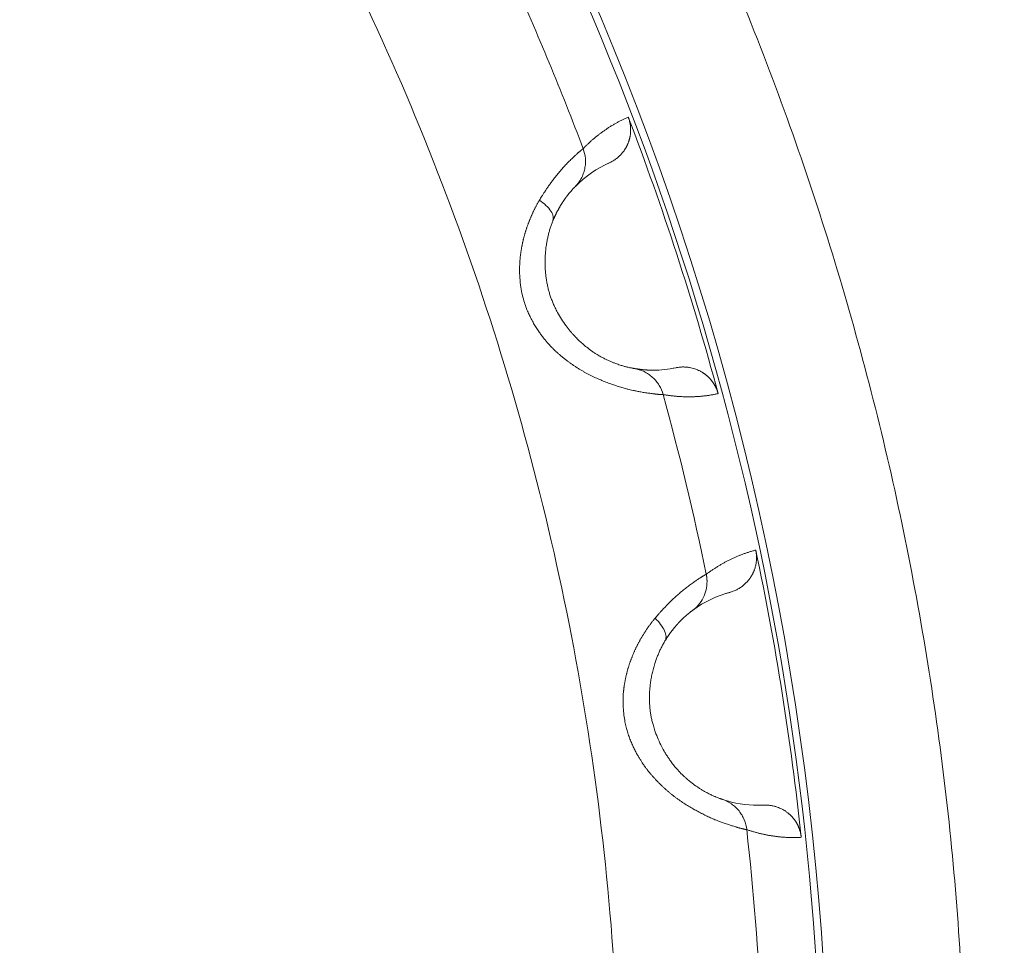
# Model space of a CAD drawing. Header units: millimetres. Extents: x 51337 to 61814, y -21781 to -12277.
# Tile 240 of 256: x 59284 to 59298, y -20711 to -20698. Entities that reach past the tile are written whole.
import ezdxf

# ---------------------------------------------------------------- set-up
doc = ezdxf.new("R2010")
doc.units = ezdxf.units.MM
doc.header["$LTSCALE"] = 0.3175
doc.layers.add('1轮廓实线层', color=7, linetype='Continuous', lineweight=18)

msp = doc.modelspace()

# ---------------------------------------------------------------- linework, layer by layer
at = {"layer": '1轮廓实线层'}
for p, q in [((59292.19352, -20700.42667), (59292.2571, -20700.39696)), ((59291.78634, -20700.72306), (59291.85356, -20700.65821)), ((59293.17804, -20703.23642), (59293.11423, -20703.24884)), ((59293.85995, -20706.36562), (59293.92599, -20706.34665)), ((59293.41085, -20706.59461), (59293.48931, -20706.53987)), ((59294.39208, -20709.2951), (59294.33011, -20709.29736))]:
    msp.add_line(p, q, dxfattribs=at)
for radius, start, end in [(117.32051, 300.7584308, 103.5504853), (40, 288.773642, 251.226405), (39.90067, 289.520584, 109.999747)]:
    msp.add_arc((59255.29339, -20713.97664), radius, start, end, dxfattribs=at)
for points, degree, knots in [([(59255.29339, -20663.97664), (59256.8034, -20663.97664), (59258.31341, -20664.04509), (59261.32105, -20664.31834), (59262.81868, -20664.52313), (59265.78926, -20665.06737), (59267.26222, -20665.40682), (59270.17137, -20666.21761), (59271.60758, -20666.68893), (59274.43144, -20667.7596), (59275.81911, -20668.35894), (59278.53453, -20669.68071), (59279.86228, -20670.40314), (59282.44697, -20671.96518), (59283.7039, -20672.80478), (59286.13667, -20674.59426), (59287.31248, -20675.54414), (59289.57336, -20677.54639), (59290.65841, -20678.59876), (59292.72886, -20680.79735), (59293.71425, -20681.94358), (59295.57728, -20684.32048), (59296.45492, -20685.55116), (59298.09526, -20688.08688), (59298.85795, -20689.39192), (59300.26213, -20692.06565), (59300.90362, -20693.43434), (59302.06014, -20696.22415), (59302.57516, -20697.64527), (59303.47452, -20700.52827), (59303.85885, -20701.99016), (59304.49367, -20704.94271), (59304.74416, -20706.43337), (59305.10924, -20709.43125), (59305.22383, -20710.93847), (59305.31618, -20713.95708), (59305.29393, -20715.46848), (59305.11278, -20718.48307), (59304.95388, -20719.98626), (59304.50072, -20722.9721), (59304.20647, -20724.45474), (59303.48502, -20727.38733), (59303.05783, -20728.83727), (59302.07401, -20731.69256), (59301.51738, -20733.0979), (59300.27925, -20735.85247), (59299.59776, -20737.20168), (59298.11549, -20739.83293), (59297.31472, -20741.11495), (59295.60046, -20743.60129), (59294.68698, -20744.80561), (59292.75479, -20747.12665), (59291.7361, -20748.24337), (59289.60184, -20750.38008), (59288.48628, -20751.40006), (59286.16745, -20753.3349), (59284.96418, -20754.24976), (59282.47981, -20755.96686), (59281.1987, -20756.7691), (59278.56916, -20758.25438), (59277.22072, -20758.93742), (59274.46758, -20760.1787), (59273.06287, -20760.73694), (59270.20872, -20761.72403), (59268.75927, -20762.15288), (59267.29339, -20762.51529)], 3, [0, 0, 0, 0, 0.03125, 0.03125, 0.0625, 0.0625, 0.09375, 0.09375, 0.125, 0.125, 0.15625, 0.15625, 0.1875, 0.1875, 0.21875, 0.21875, 0.25, 0.25, 0.28125, 0.28125, 0.3125, 0.3125, 0.34375, 0.34375, 0.375, 0.375, 0.40625, 0.40625, 0.4375, 0.4375, 0.46875, 0.46875, 0.5, 0.5, 0.53125, 0.53125, 0.5625, 0.5625, 0.59375, 0.59375, 0.625, 0.625, 0.65625, 0.65625, 0.6875, 0.6875, 0.71875, 0.71875, 0.75, 0.75, 0.78125, 0.78125, 0.8125, 0.8125, 0.84375, 0.84375, 0.875, 0.875, 0.90625, 0.90625, 0.9375, 0.9375, 0.96875, 0.96875, 1, 1, 1, 1]), ([(59267.29339, -20754.11934), (59268.48559, -20753.76295), (59269.6619, -20753.35342), (59271.97343, -20752.4313), (59273.10863, -20751.91873), (59275.32894, -20750.79459), (59276.41404, -20750.18304), (59278.52551, -20748.8658), (59279.55189, -20748.16012), (59281.53778, -20746.66022), (59282.49729, -20745.86602), (59284.34185, -20744.19537), (59285.22689, -20743.31894), (59286.91547, -20741.49079), (59287.71902, -20740.53908), (59289.23824, -20738.56794), (59289.95391, -20737.5485), (59291.29172, -20735.45), (59291.91384, -20734.37093), (59293.05962, -20732.16171), (59293.58326, -20731.03156), (59294.52791, -20728.72916), (59294.94892, -20727.5569), (59295.68496, -20725.17957), (59295.99999, -20723.9745), (59296.52157, -20721.54111), (59296.72813, -20720.31279), (59297.03112, -20717.84265), (59297.12756, -20716.60082), (59297.20956, -20714.11351), (59297.19512, -20712.86803), (59297.05548, -20710.38328), (59296.93028, -20709.14403), (59296.57009, -20706.68157), (59296.33512, -20705.45837), (59295.75726, -20703.03772), (59295.41437, -20701.84028), (59294.62342, -20699.48066), (59294.17534, -20698.31848), (59293.17757, -20696.03859), (59292.62786, -20694.92089), (59291.43118, -20692.73883), (59290.7842, -20691.67447), (59289.39811, -20689.60755), (59288.65899, -20688.60498), (59287.09448, -20686.66959), (59286.26909, -20685.73676), (59284.53857, -20683.94826), (59283.63345, -20683.09257), (59281.75066, -20681.46514), (59280.77299, -20680.69339), (59278.75286, -20679.23995), (59277.7104, -20678.55825), (59275.56895, -20677.29032), (59274.46997, -20676.70408), (59272.22419, -20675.63173), (59271.07741, -20675.1456), (59268.74513, -20674.27733), (59267.55963, -20673.89518), (59265.15934, -20673.23787), (59263.94455, -20672.96272), (59261.4953, -20672.52159), (59260.26084, -20672.35562), (59257.78205, -20672.13418), (59256.53772, -20672.07871), (59255.29339, -20672.07871)], 3, [0, 0, 0, 0, 0.03125, 0.03125, 0.0625, 0.0625, 0.09375, 0.09375, 0.125, 0.125, 0.15625, 0.15625, 0.1875, 0.1875, 0.21875, 0.21875, 0.25, 0.25, 0.28125, 0.28125, 0.3125, 0.3125, 0.34375, 0.34375, 0.375, 0.375, 0.40625, 0.40625, 0.4375, 0.4375, 0.46875, 0.46875, 0.5, 0.5, 0.53125, 0.53125, 0.5625, 0.5625, 0.59375, 0.59375, 0.625, 0.625, 0.65625, 0.65625, 0.6875, 0.6875, 0.71875, 0.71875, 0.75, 0.75, 0.78125, 0.78125, 0.8125, 0.8125, 0.84375, 0.84375, 0.875, 0.875, 0.90625, 0.90625, 0.9375, 0.9375, 0.96875, 0.96875, 1, 1, 1, 1]), ([(59291.89092, -20700.2031), (59291.89603, -20700.19781), (59291.90626, -20700.18721), (59291.92174, -20700.17161), (59291.93737, -20700.15617), (59291.95314, -20700.14093), (59291.96905, -20700.12588), (59291.98511, -20700.11102), (59292.00132, -20700.09635), (59292.01767, -20700.08188), (59292.03417, -20700.06759), (59292.05081, -20700.0535), (59292.06761, -20700.0396), (59292.08455, -20700.02589), (59292.10163, -20700.01237), (59292.11886, -20699.99905), (59292.13625, -20699.98592), (59292.15377, -20699.97299), (59292.17145, -20699.96025), (59292.18928, -20699.9477), (59292.20725, -20699.93535), (59292.22537, -20699.9232), (59292.24364, -20699.91124), (59292.26206, -20699.89947), (59292.28063, -20699.8879), (59292.29935, -20699.87653), (59292.31822, -20699.86535), (59292.33724, -20699.85437), (59292.35641, -20699.84359), (59292.37573, -20699.833), (59292.3952, -20699.82261), (59292.41482, -20699.81242), (59292.43459, -20699.80243), (59292.45451, -20699.79264), (59292.47459, -20699.78305), (59292.49481, -20699.77364), (59292.50838, -20699.76756), (59292.51518, -20699.76451)], 3, [0, 0, 0, 0, 0.02695909, 0.0540129, 0.08116142, 0.10840469, 0.13574271, 0.16317548, 0.19070304, 0.21832537, 0.24604251, 0.27385446, 0.30176123, 0.32976284, 0.35785929, 0.3860506, 0.41433678, 0.44271784, 0.47119379, 0.49976465, 0.52843042, 0.55719112, 0.58604675, 0.61499733, 0.64404287, 0.67318338, 0.70241887, 0.73174935, 0.76117484, 0.79069533, 0.82031085, 0.8500214, 0.87982699, 0.90972764, 0.93972335, 0.96981413, 1, 1, 1, 1]), ([(59292.51518, -20699.76451), (59292.54756, -20699.84941), (59292.54842, -20700.04015), (59292.50966, -20700.13448), (59292.49068, -20700.18066), (59292.46107, -20700.22422), (59292.38112, -20700.34183), (59292.2506, -20700.39989)], 2, [0, 0, 0, 0.25, 0.5, 0.5, 0.75, 0.75, 1, 1, 1]), ([(59291.89092, -20700.2031), (59291.8906, -20700.20329), (59291.88994, -20700.20368), (59291.88869, -20700.20452), (59291.88718, -20700.20558), (59291.88536, -20700.20691), (59291.8832, -20700.20853), (59291.88068, -20700.21048), (59291.87776, -20700.21277), (59291.8744, -20700.21545), (59291.87058, -20700.21855), (59291.86626, -20700.22209), (59291.86141, -20700.22613), (59291.85599, -20700.23068), (59291.84998, -20700.23579), (59291.84335, -20700.2415), (59291.83605, -20700.24784), (59291.82808, -20700.25486), (59291.815, -20700.26652), (59291.79426, -20700.28521), (59291.7622, -20700.31472), (59291.72124, -20700.35379), (59291.67426, -20700.40058), (59291.62472, -20700.45283), (59291.57677, -20700.50674), (59291.52982, -20700.56286), (59291.48794, -20700.61635), (59291.45157, -20700.6653), (59291.4208, -20700.70816), (59291.39238, -20700.74915), (59291.36636, -20700.78791), (59291.34276, -20700.82411), (59291.32156, -20700.85746), (59291.30274, -20700.88768), (59291.29092, -20700.90693), (59291.28541, -20700.91591)], 3, [0, 0, 0, 0, 0.01071754, 0.02203092, 0.03393745, 0.04643449, 0.05951944, 0.07318978, 0.08744305, 0.1022769, 0.11768901, 0.1336772, 0.15023929, 0.16737319, 0.18507685, 0.20334817, 0.22218509, 0.24158542, 0.26154691, 0.31232699, 0.37160411, 0.43924339, 0.5150676, 0.58163483, 0.64470892, 0.70430255, 0.76044006, 0.80090573, 0.83825972, 0.87255911, 0.90385888, 0.93221013, 0.95765864, 0.98024414, 1, 1, 1, 1]), ([(59291.89092, -20700.2031), (59291.90668, -20700.24483), (59291.9174, -20700.29038), (59291.92339, -20700.36114), (59291.92373, -20700.38512), (59291.92091, -20700.43311), (59291.91774, -20700.45713), (59291.90797, -20700.50445), (59291.90135, -20700.52775), (59291.88493, -20700.57292), (59291.87512, -20700.59478), (59291.84158, -20700.65731), (59291.81371, -20700.69483), (59291.78271, -20700.72682)], 3, [0, 0, 0, 0, 0.25, 0.25, 0.375, 0.375, 0.5, 0.5, 0.625, 0.625, 0.75, 0.75, 1, 1, 1, 1]), ([(59291.47072, -20701.20516), (59291.47232, -20701.20126), (59291.47551, -20701.19348), (59291.48033, -20701.18204), (59291.48516, -20701.17081), (59291.48999, -20701.15981), (59291.49484, -20701.14902), (59291.49968, -20701.13845), (59291.50451, -20701.12809), (59291.50934, -20701.11794), (59291.51416, -20701.108), (59291.51897, -20701.09825), (59291.52376, -20701.08871), (59291.52853, -20701.07937), (59291.53328, -20701.07022), (59291.538, -20701.06127), (59291.5427, -20701.0525), (59291.54737, -20701.04392), (59291.55201, -20701.03553), (59291.55661, -20701.02731), (59291.56118, -20701.01928), (59291.56571, -20701.01142), (59291.5702, -20701.00374), (59291.57465, -20700.99622), (59291.57905, -20700.98888), (59291.58341, -20700.9817), (59291.58773, -20700.97468), (59291.592, -20700.96783), (59291.59621, -20700.96113), (59291.60038, -20700.95459), (59291.6045, -20700.9482), (59291.60856, -20700.94197), (59291.61257, -20700.93588), (59291.61652, -20700.92994), (59291.62042, -20700.92414), (59291.62426, -20700.91848), (59291.62805, -20700.91296), (59291.63177, -20700.90758), (59291.63544, -20700.90233), (59291.63905, -20700.89722), (59291.6426, -20700.89223), (59291.64608, -20700.88738), (59291.64951, -20700.88265), (59291.65288, -20700.87804), (59291.65618, -20700.87355), (59291.65943, -20700.86918), (59291.66261, -20700.86493), (59291.6708, -20700.85406), (59291.68476, -20700.83605), (59291.70439, -20700.81185), (59291.72504, -20700.78765), (59291.7418, -20700.76903), (59291.75425, -20700.75572), (59291.76275, -20700.74688), (59291.76941, -20700.74011), (59291.77449, -20700.73503), (59291.77822, -20700.73133), (59291.78091, -20700.72866), (59291.78214, -20700.72741), (59291.78271, -20700.72682)], 3, [0, 0, 0, 0, 0.0114008, 0.02273719, 0.03401028, 0.04522103, 0.05637026, 0.06745862, 0.07848666, 0.08945476, 0.10036322, 0.11121223, 0.12200185, 0.13273208, 0.14340281, 0.15401386, 0.16456498, 0.17505585, 0.18548607, 0.19585523, 0.20616281, 0.21640829, 0.22659108, 0.23671057, 0.24676611, 0.256757, 0.26668254, 0.276542, 0.28633461, 0.29605962, 0.30571622, 0.31530363, 0.32482104, 0.33426763, 0.34364258, 0.35294507, 0.36217427, 0.37132935, 0.3804095, 0.38941387, 0.39834166, 0.40719205, 0.41596423, 0.42465739, 0.43327074, 0.44180349, 0.45025487, 0.45862409, 0.50771784, 0.5670267, 0.63689681, 0.71769997, 0.76814187, 0.81534828, 0.85922965, 0.8997056, 0.93670309, 0.97015512, 1, 1, 1, 1]), ([(59291.28541, -20700.91591), (59291.28252, -20700.92081), (59291.27676, -20700.9306), (59291.26825, -20700.94543), (59291.25985, -20700.96034), (59291.25158, -20700.97533), (59291.24342, -20700.9904), (59291.2354, -20701.00555), (59291.22749, -20701.02078), (59291.21972, -20701.03608), (59291.21207, -20701.05146), (59291.20454, -20701.0669), (59291.19715, -20701.08242), (59291.18989, -20701.09801), (59291.18275, -20701.11366), (59291.17575, -20701.12938), (59291.16888, -20701.14516), (59291.16214, -20701.161), (59291.15554, -20701.1769), (59291.14907, -20701.19286), (59291.14274, -20701.20887), (59291.13654, -20701.22494), (59291.13048, -20701.24106), (59291.12456, -20701.25723), (59291.11878, -20701.27345), (59291.11314, -20701.28971), (59291.10764, -20701.30602), (59291.10228, -20701.32237), (59291.09707, -20701.33876), (59291.09199, -20701.35519), (59291.08707, -20701.37166), (59291.08229, -20701.38816), (59291.07765, -20701.4047), (59291.07316, -20701.42127), (59291.06882, -20701.43787), (59291.06463, -20701.45449), (59291.06059, -20701.47114), (59291.0567, -20701.48782), (59291.05296, -20701.50452), (59291.04938, -20701.52124), (59291.04594, -20701.53797), (59291.04266, -20701.55473), (59291.03954, -20701.5715), (59291.03657, -20701.58828), (59291.03376, -20701.60507), (59291.0311, -20701.62188), (59291.0286, -20701.63869), (59291.02627, -20701.6555), (59291.02409, -20701.67232), (59291.02207, -20701.68915), (59291.02021, -20701.70597), (59291.01852, -20701.72279), (59291.01699, -20701.73961), (59291.01562, -20701.75642), (59291.01442, -20701.77323), (59291.01339, -20701.79003), (59291.01252, -20701.80681), (59291.01182, -20701.82359), (59291.01128, -20701.84035), (59291.01092, -20701.8571), (59291.01072, -20701.87382), (59291.0107, -20701.89053), (59291.01084, -20701.90722), (59291.01116, -20701.92388), (59291.01165, -20701.94052), (59291.01232, -20701.95713), (59291.01316, -20701.97372), (59291.01651, -20702.02829), (59291.02595, -20702.1158), (59291.04792, -20702.23024), (59291.07489, -20702.32894), (59291.10422, -20702.41254), (59291.13321, -20702.48188), (59291.16327, -20702.54571), (59291.19531, -20702.60667), (59291.23088, -20702.66698), (59291.2664, -20702.72172), (59291.30121, -20702.77108), (59291.33473, -20702.81529), (59291.36645, -20702.85456), (59291.39596, -20702.8891), (59291.42287, -20702.91912), (59291.44688, -20702.9448), (59291.46773, -20702.96631), (59291.48521, -20702.9838), (59291.49916, -20702.9974), (59291.50944, -20703.00722), (59291.52005, -20703.01711), (59291.53235, -20703.02822), (59291.54758, -20703.04179), (59291.56297, -20703.0552), (59291.57851, -20703.06847), (59291.59418, -20703.0816), (59291.61, -20703.09459), (59291.62596, -20703.10743), (59291.64206, -20703.12012), (59291.65829, -20703.13266), (59291.67464, -20703.14505), (59291.69113, -20703.15729), (59291.70774, -20703.16937), (59291.72447, -20703.1813), (59291.74132, -20703.19306), (59291.75828, -20703.20467), (59291.77536, -20703.21611), (59291.79255, -20703.22739), (59291.80985, -20703.2385), (59291.82726, -20703.24945), (59291.84478, -20703.26023), (59291.86241, -20703.27083), (59291.88015, -20703.28127), (59291.89799, -20703.29153), (59291.91594, -20703.30161), (59291.93399, -20703.31151), (59291.95214, -20703.32124), (59291.97037, -20703.33078), (59291.98869, -20703.34014), (59292.02501, -20703.35827), (59292.0795, -20703.38391), (59292.15161, -20703.41483), (59292.2231, -20703.44287), (59292.29326, -20703.4682), (59292.36164, -20703.491), (59292.42807, -20703.51134), (59292.47737, -20703.52541), (59292.5149, -20703.53523), (59292.54533, -20703.54267), (59292.5862, -20703.55203), (59292.63634, -20703.56256), (59292.69361, -20703.57331), (59292.74827, -20703.58232), (59292.79303, -20703.58886), (59292.8235, -20703.59294), (59292.84577, -20703.59589), (59292.86389, -20703.59835), (59292.88103, -20703.60048), (59292.89666, -20703.6023), (59292.91084, -20703.60384), (59292.92365, -20703.60514), (59292.93516, -20703.6062), (59292.94543, -20703.60707), (59292.95453, -20703.60776), (59292.96255, -20703.60829), (59292.96954, -20703.60868), (59292.97559, -20703.60894), (59292.98077, -20703.60909), (59292.98514, -20703.60915), (59292.98878, -20703.60911), (59292.99175, -20703.60899), (59292.99412, -20703.60879), (59292.99598, -20703.60853), (59292.99687, -20703.6083), (59292.9973, -20703.60818)], 3, [0, 0, 0, 0, 0.00396949, 0.00792271, 0.01186003, 0.01578181, 0.01968837, 0.02358008, 0.02745725, 0.0313202, 0.03516926, 0.03900472, 0.04282688, 0.04663604, 0.05043246, 0.05421644, 0.05798822, 0.06174807, 0.06549624, 0.06923297, 0.07295849, 0.07667303, 0.08037682, 0.08407006, 0.08775297, 0.09142573, 0.09508856, 0.09874162, 0.10238511, 0.1060192, 0.10964406, 0.11325986, 0.11686675, 0.12046488, 0.1240544, 0.12763547, 0.1312082, 0.13477275, 0.13832923, 0.14187778, 0.14541851, 0.14895154, 0.15247698, 0.15599495, 0.15950555, 0.16300889, 0.16650507, 0.1699942, 0.17347637, 0.1769517, 0.18042028, 0.18388221, 0.18733759, 0.19078653, 0.1942291, 0.19766542, 0.20109558, 0.20451967, 0.20793779, 0.21135004, 0.21475652, 0.21815732, 0.22155254, 0.22494229, 0.22832666, 0.23170577, 0.23507971, 0.2384486, 0.26502367, 0.28858214, 0.30926629, 0.32719576, 0.34242456, 0.35495638, 0.37010786, 0.38432111, 0.39758013, 0.40987007, 0.42117585, 0.43148202, 0.44077334, 0.44903524, 0.45625408, 0.46241746, 0.46751438, 0.47153548, 0.47447326, 0.47632223, 0.48054165, 0.48477243, 0.48901473, 0.4932687, 0.49753453, 0.50181238, 0.50610245, 0.51040495, 0.51472008, 0.51904807, 0.52338918, 0.52774364, 0.53211174, 0.53649375, 0.54088998, 0.54530077, 0.54972665, 0.55416822, 0.55862608, 0.56310085, 0.56759318, 0.57210371, 0.5766331, 0.58118203, 0.58575112, 0.59034034, 0.59494933, 0.59957776, 0.60422533, 0.622501, 0.6410032, 0.65970204, 0.67856197, 0.69757309, 0.71674304, 0.73607139, 0.74201651, 0.75161379, 0.76490258, 0.7819314, 0.80275304, 0.82690071, 0.84607373, 0.86019506, 0.86921539, 0.87888546, 0.88827987, 0.8973966, 0.90623394, 0.91479041, 0.92306479, 0.93105596, 0.93876294, 0.94618481, 0.95332069, 0.96016969, 0.96673093, 0.97300346, 0.97898633, 0.98467851, 0.99007894, 0.99518648, 1, 1, 1, 1]), ([(59291.47072, -20701.20516), (59291.47798, -20701.1873), (59291.48235, -20701.14523), (59291.45033, -20701.06852), (59291.3811, -20700.98785), (59291.31812, -20700.93822), (59291.28541, -20700.91591)], 3, [0, 0, 0, 0, 0.24769377, 0.50189629, 0.75609882, 1, 1, 1, 1]), ([(59292.60191, -20703.24808), (59292.60129, -20703.24797), (59292.60003, -20703.24776), (59292.59772, -20703.24739), (59292.59501, -20703.24695), (59292.59181, -20703.24645), (59292.58809, -20703.24586), (59292.5838, -20703.24516), (59292.57888, -20703.24433), (59292.57328, -20703.24337), (59292.56387, -20703.24168), (59292.54919, -20703.23889), (59292.52713, -20703.23425), (59292.50505, -20703.22914), (59292.48375, -20703.22379), (59292.46372, -20703.21846), (59292.44099, -20703.21201), (59292.41542, -20703.20426), (59292.38692, -20703.19501), (59292.35542, -20703.18404), (59292.32089, -20703.17109), (59292.28296, -20703.15575), (59292.24218, -20703.1379), (59292.19923, -20703.11752), (59292.16328, -20703.09907), (59292.13395, -20703.08316), (59292.11009, -20703.06969), (59292.08148, -20703.05277), (59292.04817, -20703.03188), (59292.0006, -20702.99998), (59291.9435, -20702.95759), (59291.88237, -20702.90621), (59291.83112, -20702.85869), (59291.78924, -20702.81654), (59291.75617, -20702.78095), (59291.73138, -20702.75281), (59291.69818, -20702.7136), (59291.65068, -20702.65325), (59291.59113, -20702.56691), (59291.54094, -20702.48187), (59291.50811, -20702.41777), (59291.48476, -20702.36778), (59291.46493, -20702.32145), (59291.44451, -20702.26756), (59291.42695, -20702.21449), (59291.41145, -20702.16014), (59291.39791, -20702.10403), (59291.38638, -20702.04569), (59291.37721, -20701.98699), (59291.37019, -20701.92655), (59291.36542, -20701.86379), (59291.36313, -20701.79809), (59291.36359, -20701.73045), (59291.36702, -20701.66108), (59291.37361, -20701.59024), (59291.38144, -20701.53366), (59291.38863, -20701.49157), (59291.39383, -20701.46412), (59291.3995, -20701.4369), (59291.40562, -20701.40994), (59291.4122, -20701.38324), (59291.41924, -20701.35682), (59291.42672, -20701.3307), (59291.43464, -20701.30489), (59291.443, -20701.2794), (59291.4518, -20701.25425), (59291.46102, -20701.22942), (59291.46748, -20701.21327), (59291.47072, -20701.20516)], 3, [0, 0, 0, 0, 0.00751346, 0.01532072, 0.02341965, 0.03180806, 0.04048368, 0.04944414, 0.05868692, 0.06820939, 0.0780087, 0.10243114, 0.12646029, 0.15009368, 0.16456979, 0.17973955, 0.19557198, 0.21203293, 0.22908556, 0.24669088, 0.2648085, 0.28339812, 0.30295313, 0.32206487, 0.34075972, 0.34874675, 0.3585846, 0.37023136, 0.38363925, 0.39876387, 0.42719146, 0.45185062, 0.47297261, 0.49067362, 0.50500901, 0.51600693, 0.52368195, 0.55004108, 0.58294123, 0.61442408, 0.63503769, 0.64482042, 0.66180195, 0.67826824, 0.69423786, 0.70972796, 0.72673846, 0.74375843, 0.7607821, 0.77780066, 0.79613075, 0.81507786, 0.83464761, 0.85485114, 0.87570759, 0.89724871, 0.9056631, 0.91409031, 0.92253371, 0.93099704, 0.93948441, 0.94800033, 0.95654972, 0.96513792, 0.97377067, 0.98245415, 0.99119494, 1, 1, 1, 1]), ([(59292.60191, -20703.24808), (59292.64579, -20703.25575), (59292.6904, -20703.26971), (59292.75429, -20703.30058), (59292.77507, -20703.31251), (59292.81491, -20703.33939), (59292.83396, -20703.35435), (59292.86968, -20703.38689), (59292.88636, -20703.40446), (59292.91686, -20703.44163), (59292.93068, -20703.46123), (59292.96742, -20703.52201), (59292.98552, -20703.56516), (59292.9973, -20703.60818)], 3, [0, 0, 0, 0, 0.25, 0.25, 0.375, 0.375, 0.5, 0.5, 0.625, 0.625, 0.75, 0.75, 1, 1, 1, 1]), ([(59293.76013, -20703.59607), (59293.75918, -20703.59264), (59293.75728, -20703.58578), (59293.75415, -20703.57555), (59293.7508, -20703.56535), (59293.74722, -20703.55519), (59293.74341, -20703.54509), (59293.73937, -20703.53504), (59293.7351, -20703.52506), (59293.73061, -20703.51515), (59293.72589, -20703.50532), (59293.72095, -20703.49559), (59293.7158, -20703.48595), (59293.71043, -20703.47642), (59293.70484, -20703.467), (59293.69905, -20703.4577), (59293.69306, -20703.44853), (59293.68687, -20703.43949), (59293.68048, -20703.4306), (59293.67391, -20703.42185), (59293.66715, -20703.41325), (59293.66021, -20703.40482), (59293.6531, -20703.39655), (59293.64582, -20703.38845), (59293.63838, -20703.38053), (59293.6308, -20703.37279), (59293.62306, -20703.36523), (59293.61519, -20703.35787), (59293.60718, -20703.35069), (59293.59905, -20703.34372), (59293.5908, -20703.33694), (59293.58244, -20703.33037), (59293.57398, -20703.324), (59293.56542, -20703.31784), (59293.55678, -20703.31189), (59293.54806, -20703.30615), (59293.53651, -20703.29889), (59293.51671, -20703.28727), (59293.48261, -20703.26985), (59293.43046, -20703.24916), (59293.38208, -20703.23689), (59293.34493, -20703.23106), (59293.32502, -20703.22874), (59293.30449, -20703.22718), (59293.2834, -20703.22646), (59293.26183, -20703.22664), (59293.23985, -20703.22778), (59293.21756, -20703.22995), (59293.19504, -20703.23309), (59293.18007, -20703.23607), (59293.17254, -20703.23757)], 3, [0, 0, 0, 0, 0.01404771, 0.02814701, 0.04229448, 0.05648665, 0.07071996, 0.0849908, 0.09929549, 0.11363028, 0.12799141, 0.14237502, 0.15677725, 0.1711942, 0.18562194, 0.2000565, 0.21449392, 0.22893023, 0.24336143, 0.25778355, 0.27219263, 0.2865847, 0.30095584, 0.31530214, 0.32961975, 0.34390481, 0.35815356, 0.37236226, 0.38652724, 0.40064488, 0.41471163, 0.42872402, 0.44267864, 0.45657218, 0.47040139, 0.48416313, 0.49785433, 0.52433131, 0.57488199, 0.64908017, 0.74569, 0.7713361, 0.79775019, 0.82488833, 0.85270272, 0.88114183, 0.91015068, 0.93967105, 0.96964196, 1, 1, 1, 1]), ([(59293.76013, -20703.59607), (59293.75284, -20703.5976), (59293.73828, -20703.60065), (59293.71639, -20703.60493), (59293.69452, -20703.60897), (59293.67264, -20703.61276), (59293.65077, -20703.6163), (59293.62891, -20703.61959), (59293.60706, -20703.62263), (59293.5852, -20703.62542), (59293.56336, -20703.62796), (59293.54152, -20703.63026), (59293.51968, -20703.63231), (59293.49785, -20703.63411), (59293.47603, -20703.63567), (59293.45421, -20703.63698), (59293.4324, -20703.63804), (59293.41059, -20703.63886), (59293.38879, -20703.63943), (59293.367, -20703.63976), (59293.34521, -20703.63984), (59293.32342, -20703.63968), (59293.30165, -20703.63927), (59293.27987, -20703.63863), (59293.25811, -20703.63774), (59293.23635, -20703.6366), (59293.21459, -20703.63523), (59293.19284, -20703.63361), (59293.1711, -20703.63175), (59293.14936, -20703.62965), (59293.12763, -20703.62731), (59293.1059, -20703.62473), (59293.08418, -20703.62191), (59293.06246, -20703.61885), (59293.04075, -20703.61554), (59293.01904, -20703.61202), (59293.00454, -20703.60946), (59292.9973, -20703.60818)], 3, [0, 0, 0, 0, 0.03018538, 0.06027571, 0.09027099, 0.12017124, 0.14997646, 0.17968667, 0.20930188, 0.23882209, 0.26824731, 0.29757756, 0.32681285, 0.35595319, 0.38499859, 0.41394906, 0.44280461, 0.47156525, 0.50023099, 0.52880184, 0.55727783, 0.58565894, 0.61394521, 0.64213663, 0.67023323, 0.698235, 0.72614197, 0.75395415, 0.78167155, 0.80929417, 0.83682204, 0.86425516, 0.89159354, 0.91883721, 0.94598616, 0.97304042, 1, 1, 1, 1]), ([(59293.595, -20706.09779), (59293.60087, -20706.09336), (59293.61263, -20706.0845), (59293.63037, -20706.07151), (59293.64822, -20706.0587), (59293.66618, -20706.04612), (59293.68425, -20706.03374), (59293.70244, -20706.02158), (59293.72074, -20706.00963), (59293.73915, -20705.99789), (59293.75768, -20705.98636), (59293.77633, -20705.97504), (59293.79509, -20705.96394), (59293.81396, -20705.95305), (59293.83295, -20705.94238), (59293.85206, -20705.93191), (59293.87128, -20705.92167), (59293.89062, -20705.91163), (59293.91007, -20705.90182), (59293.92964, -20705.89221), (59293.94932, -20705.88282), (59293.96912, -20705.87365), (59293.98904, -20705.8647), (59294.00907, -20705.85596), (59294.02922, -20705.84744), (59294.04949, -20705.83913), (59294.06988, -20705.83104), (59294.09038, -20705.82317), (59294.111, -20705.81552), (59294.13174, -20705.80809), (59294.15259, -20705.80087), (59294.17356, -20705.79388), (59294.19465, -20705.7871), (59294.21586, -20705.78055), (59294.23719, -20705.77422), (59294.25863, -20705.76809), (59294.273, -20705.7642), (59294.28019, -20705.76225)], 3, [0, 0, 0, 0, 0.02695909, 0.0540129, 0.08116142, 0.10840469, 0.13574271, 0.16317548, 0.19070304, 0.21832537, 0.24604251, 0.27385446, 0.30176123, 0.32976284, 0.35785929, 0.3860506, 0.41433678, 0.44271784, 0.47119379, 0.49976465, 0.52843042, 0.55719112, 0.58604675, 0.61499733, 0.64404287, 0.67318338, 0.70241887, 0.73174935, 0.76117484, 0.79069533, 0.82031085, 0.8500214, 0.87982699, 0.90972764, 0.93972335, 0.96981413, 1, 1, 1, 1]), ([(59294.28019, -20705.76225), (59294.29889, -20705.85118), (59294.2699, -20706.0397), (59294.21685, -20706.12681), (59294.19089, -20706.16945), (59294.15483, -20706.20784), (59294.05746, -20706.3115), (59293.91947, -20706.34842)], 2, [0, 0, 0, 0.25, 0.5, 0.5, 0.75, 0.75, 1, 1, 1]), ([(59293.595, -20706.09779), (59293.59465, -20706.09793), (59293.59394, -20706.09821), (59293.59258, -20706.09884), (59293.59092, -20706.09966), (59293.58891, -20706.10068), (59293.58653, -20706.10195), (59293.58373, -20706.10347), (59293.58049, -20706.10528), (59293.57675, -20706.10741), (59293.57249, -20706.10987), (59293.56767, -20706.11269), (59293.56225, -20706.11592), (59293.55619, -20706.11957), (59293.54945, -20706.12368), (59293.54201, -20706.12828), (59293.53381, -20706.1334), (59293.52483, -20706.13908), (59293.5101, -20706.14855), (59293.48669, -20706.16377), (59293.4504, -20706.1879), (59293.40383, -20706.22008), (59293.35012, -20706.25894), (59293.29301, -20706.30281), (59293.23721, -20706.34854), (59293.18207, -20706.39663), (59293.13234, -20706.44292), (59293.08876, -20706.48557), (59293.05166, -20706.52309), (59293.01718, -20706.55913), (59292.98541, -20706.59334), (59292.95644, -20706.6254), (59292.93029, -20706.65503), (59292.90697, -20706.68193), (59292.89229, -20706.69909), (59292.88544, -20706.7071)], 3, [0, 0, 0, 0, 0.01071754, 0.02203092, 0.03393745, 0.04643448, 0.05951943, 0.07318977, 0.08744305, 0.10227689, 0.11768901, 0.13367719, 0.15023928, 0.16737319, 0.18507684, 0.20334817, 0.22218508, 0.24158542, 0.26154691, 0.31232701, 0.37160413, 0.43924341, 0.5150676, 0.58163483, 0.64470891, 0.70430255, 0.76044006, 0.80090574, 0.83825972, 0.87255911, 0.90385889, 0.93221013, 0.95765864, 0.98024414, 1, 1, 1, 1]), ([(59293.60538, -20706.19836), (59293.60544, -20706.23651), (59293.60108, -20706.27548), (59293.58308, -20706.35189), (59293.56945, -20706.3893), (59293.53401, -20706.45944), (59293.51222, -20706.49213), (59293.46283, -20706.55058), (59293.43525, -20706.57632), (59293.4062, -20706.59814)], 3, [0, 0, 0, 0, 0.25, 0.25, 0.5, 0.5, 0.75, 0.75, 1, 1, 1, 1]), ([(59293.02322, -20707.02178), (59293.02541, -20707.01818), (59293.02977, -20707.01099), (59293.03632, -20707.00045), (59293.04285, -20706.99011), (59293.04935, -20706.98), (59293.05582, -20706.97011), (59293.06225, -20706.96042), (59293.06865, -20706.95095), (59293.07501, -20706.94168), (59293.08132, -20706.93261), (59293.08759, -20706.92374), (59293.09382, -20706.91506), (59293.09999, -20706.90658), (59293.10611, -20706.89829), (59293.11218, -20706.89018), (59293.11819, -20706.88226), (59293.12414, -20706.87452), (59293.13004, -20706.86695), (59293.13587, -20706.85956), (59293.14164, -20706.85234), (59293.14734, -20706.84529), (59293.15298, -20706.8384), (59293.15855, -20706.83167), (59293.16405, -20706.82511), (59293.16948, -20706.8187), (59293.17484, -20706.81244), (59293.18013, -20706.80634), (59293.18534, -20706.80039), (59293.19048, -20706.79458), (59293.19554, -20706.78891), (59293.20053, -20706.78339), (59293.20544, -20706.778), (59293.21028, -20706.77275), (59293.21504, -20706.76764), (59293.21972, -20706.76265), (59293.22432, -20706.75779), (59293.22884, -20706.75306), (59293.23328, -20706.74845), (59293.23764, -20706.74396), (59293.24193, -20706.73959), (59293.24613, -20706.73534), (59293.25026, -20706.73121), (59293.25431, -20706.72718), (59293.25827, -20706.72326), (59293.26216, -20706.71946), (59293.26597, -20706.71575), (59293.27576, -20706.7063), (59293.29236, -20706.69069), (59293.31554, -20706.66987), (59293.33972, -20706.64919), (59293.35918, -20706.63343), (59293.37356, -20706.62223), (59293.38335, -20706.61483), (59293.39098, -20706.60918), (59293.39679, -20706.60496), (59293.40105, -20706.60189), (59293.40413, -20706.59967), (59293.40554, -20706.59863), (59293.4062, -20706.59814)], 3, [0, 0, 0, 0, 0.0114008, 0.02273719, 0.03401028, 0.04522103, 0.05637026, 0.06745862, 0.07848665, 0.08945476, 0.10036322, 0.11121222, 0.12200185, 0.13273207, 0.1434028, 0.15401386, 0.16456497, 0.17505584, 0.18548607, 0.19585522, 0.2061628, 0.21640828, 0.22659108, 0.23671057, 0.2467661, 0.25675699, 0.26668254, 0.27654199, 0.28633461, 0.29605961, 0.30571622, 0.31530363, 0.32482104, 0.33426763, 0.34364258, 0.35294507, 0.36217427, 0.37132935, 0.38040949, 0.38941387, 0.39834166, 0.40719205, 0.41596423, 0.42465739, 0.43327074, 0.44180349, 0.45025487, 0.45862409, 0.50771785, 0.5670267, 0.63689681, 0.71769997, 0.76814187, 0.81534828, 0.85922965, 0.8997056, 0.93670309, 0.97015512, 1, 1, 1, 1]), ([(59292.88544, -20706.7071), (59292.88182, -20706.71149), (59292.8746, -20706.72026), (59292.86387, -20706.73357), (59292.85324, -20706.74698), (59292.84273, -20706.7605), (59292.83232, -20706.77411), (59292.82202, -20706.78781), (59292.81183, -20706.80162), (59292.80175, -20706.81552), (59292.79179, -20706.82951), (59292.78195, -20706.84359), (59292.77222, -20706.85776), (59292.7626, -20706.87202), (59292.75311, -20706.88636), (59292.74373, -20706.90079), (59292.73448, -20706.9153), (59292.72535, -20706.92989), (59292.71634, -20706.94457), (59292.70745, -20706.95932), (59292.69869, -20706.97414), (59292.69006, -20706.98904), (59292.68155, -20707.00401), (59292.67317, -20707.01906), (59292.66493, -20707.03417), (59292.65681, -20707.04935), (59292.64883, -20707.0646), (59292.64098, -20707.07991), (59292.63326, -20707.09528), (59292.62568, -20707.11072), (59292.61824, -20707.12621), (59292.61094, -20707.14177), (59292.60377, -20707.15737), (59292.59675, -20707.17304), (59292.58987, -20707.18875), (59292.58313, -20707.20452), (59292.57653, -20707.22033), (59292.57008, -20707.23619), (59292.56377, -20707.2521), (59292.55761, -20707.26805), (59292.55161, -20707.28405), (59292.54575, -20707.30008), (59292.54004, -20707.31616), (59292.53448, -20707.33227), (59292.52907, -20707.34841), (59292.52382, -20707.36459), (59292.51873, -20707.38081), (59292.51379, -20707.39705), (59292.509, -20707.41332), (59292.50438, -20707.42962), (59292.49991, -20707.44595), (59292.49561, -20707.4623), (59292.49147, -20707.47867), (59292.48749, -20707.49506), (59292.48367, -20707.51147), (59292.48002, -20707.5279), (59292.47654, -20707.54435), (59292.47322, -20707.56081), (59292.47007, -20707.57728), (59292.46709, -20707.59376), (59292.46428, -20707.61025), (59292.46164, -20707.62675), (59292.45918, -20707.64325), (59292.45688, -20707.65976), (59292.45477, -20707.67627), (59292.45283, -20707.69279), (59292.45106, -20707.7093), (59292.44583, -20707.76372), (59292.44147, -20707.85163), (59292.44526, -20707.9681), (59292.45646, -20708.06981), (59292.47235, -20708.15696), (59292.49014, -20708.22998), (59292.50984, -20708.29773), (59292.53196, -20708.36295), (59292.55765, -20708.42809), (59292.58417, -20708.48771), (59292.61083, -20708.54191), (59292.63702, -20708.59081), (59292.66221, -20708.63456), (59292.68595, -20708.67329), (59292.70783, -20708.70715), (59292.72753, -20708.73627), (59292.74476, -20708.76078), (59292.75929, -20708.78079), (59292.77094, -20708.7964), (59292.77955, -20708.80771), (59292.78849, -20708.81914), (59292.7989, -20708.83204), (59292.81182, -20708.84782), (59292.82492, -20708.86347), (59292.83819, -20708.87902), (59292.85162, -20708.89444), (59292.86521, -20708.90974), (59292.87897, -20708.92492), (59292.89288, -20708.93997), (59292.90695, -20708.95489), (59292.92116, -20708.96969), (59292.93553, -20708.98436), (59292.95005, -20708.99889), (59292.9647, -20709.01328), (59292.97951, -20709.02754), (59292.99445, -20709.04165), (59293.00952, -20709.05563), (59293.02474, -20709.06946), (59293.04009, -20709.08314), (59293.05557, -20709.09668), (59293.07119, -20709.11006), (59293.08694, -20709.1233), (59293.10283, -20709.13637), (59293.11885, -20709.1493), (59293.135, -20709.16207), (59293.15128, -20709.17467), (59293.16768, -20709.18712), (59293.1842, -20709.1994), (59293.20082, -20709.21151), (59293.23386, -20709.23509), (59293.28367, -20709.26894), (59293.35006, -20709.31076), (59293.41628, -20709.34964), (59293.48161, -20709.38564), (59293.54559, -20709.41885), (59293.60802, -20709.44933), (59293.65451, -20709.47094), (59293.69004, -20709.48651), (59293.71893, -20709.49861), (59293.75783, -20709.51426), (59293.80571, -20709.5325), (59293.86059, -20709.55208), (59293.91317, -20709.56952), (59293.95635, -20709.58299), (59293.98581, -20709.59179), (59294.00735, -20709.59818), (59294.02486, -20709.60345), (59294.04145, -20709.60823), (59294.0566, -20709.61248), (59294.07037, -20709.61622), (59294.08282, -20709.6195), (59294.09402, -20709.62235), (59294.10403, -20709.62481), (59294.11291, -20709.62692), (59294.12074, -20709.6287), (59294.12759, -20709.63017), (59294.13353, -20709.63138), (59294.13862, -20709.63234), (59294.14293, -20709.63308), (59294.14652, -20709.63361), (59294.14948, -20709.63395), (59294.15185, -20709.63413), (59294.15373, -20709.63417), (59294.15464, -20709.63407), (59294.15509, -20709.63403)], 3, [0, 0, 0, 0, 0.00396949, 0.00792271, 0.01186003, 0.01578181, 0.01968837, 0.02358008, 0.02745725, 0.0313202, 0.03516926, 0.03900472, 0.04282688, 0.04663604, 0.05043247, 0.05421644, 0.05798822, 0.06174807, 0.06549624, 0.06923297, 0.07295849, 0.07667304, 0.08037682, 0.08407006, 0.08775297, 0.09142574, 0.09508856, 0.09874162, 0.10238511, 0.1060192, 0.10964406, 0.11325986, 0.11686675, 0.12046488, 0.1240544, 0.12763547, 0.1312082, 0.13477275, 0.13832923, 0.14187778, 0.14541851, 0.14895154, 0.15247698, 0.15599495, 0.15950555, 0.16300889, 0.16650507, 0.1699942, 0.17347637, 0.1769517, 0.18042028, 0.18388221, 0.18733759, 0.19078653, 0.1942291, 0.19766542, 0.20109558, 0.20451967, 0.20793779, 0.21135005, 0.21475652, 0.21815732, 0.22155254, 0.22494229, 0.22832666, 0.23170577, 0.23507971, 0.2384486, 0.26502366, 0.28858213, 0.30926629, 0.32719576, 0.34242456, 0.35495638, 0.37010786, 0.38432111, 0.39758013, 0.40987007, 0.42117585, 0.43148202, 0.44077334, 0.44903524, 0.45625408, 0.46241746, 0.46751438, 0.47153548, 0.47447326, 0.47632223, 0.48054165, 0.48477243, 0.48901473, 0.49326871, 0.49753453, 0.50181238, 0.50610246, 0.51040495, 0.51472008, 0.51904808, 0.52338918, 0.52774365, 0.53211175, 0.53649376, 0.54088998, 0.54530077, 0.54972666, 0.55416822, 0.55862608, 0.56310086, 0.56759319, 0.57210371, 0.5766331, 0.58118203, 0.58575112, 0.59034034, 0.59494933, 0.59957776, 0.60422533, 0.622501, 0.6410032, 0.65970204, 0.67856197, 0.69757309, 0.71674304, 0.73607139, 0.74201651, 0.75161379, 0.76490258, 0.7819314, 0.80275304, 0.82690071, 0.84607373, 0.86019506, 0.86921539, 0.87888546, 0.88827987, 0.8973966, 0.90623394, 0.91479041, 0.92306479, 0.93105596, 0.93876294, 0.94618481, 0.95332069, 0.9601697, 0.96673093, 0.97300347, 0.97898633, 0.98467851, 0.99007894, 0.99518648, 1, 1, 1, 1]), ([(59293.02322, -20707.02178), (59293.03319, -20707.00527), (59293.04408, -20706.96441), (59293.02445, -20706.88364), (59292.9687, -20706.79313), (59292.91426, -20706.73425), (59292.88544, -20706.7071)], 3, [0, 0, 0, 0, 0.24769377, 0.50189629, 0.75609882, 1, 1, 1, 1]), ([(59293.82093, -20709.21652), (59293.82033, -20709.21631), (59293.81912, -20709.2159), (59293.8169, -20709.21517), (59293.81428, -20709.21432), (59293.81121, -20709.21333), (59293.80763, -20709.21216), (59293.80349, -20709.2108), (59293.79876, -20709.20921), (59293.79338, -20709.20738), (59293.78435, -20709.20425), (59293.77029, -20709.19919), (59293.74923, -20709.19116), (59293.72822, -20709.18265), (59293.70802, -20709.17405), (59293.68909, -20709.16565), (59293.66765, -20709.15573), (59293.64361, -20709.14408), (59293.6169, -20709.13049), (59293.5875, -20709.11472), (59293.5554, -20709.09652), (59293.52032, -20709.07542), (59293.48283, -20709.0514), (59293.4436, -20709.02456), (59293.41097, -20709.00072), (59293.3845, -20708.98041), (59293.36304, -20708.96338), (59293.33743, -20708.94219), (59293.3078, -20708.91635), (59293.2658, -20708.87739), (59293.21603, -20708.82658), (59293.16367, -20708.76626), (59293.12049, -20708.7113), (59293.08572, -20708.66312), (59293.05863, -20708.6228), (59293.03856, -20708.59113), (59293.01191, -20708.54722), (59292.97443, -20708.48019), (59292.92912, -20708.3856), (59292.89285, -20708.29376), (59292.87045, -20708.22531), (59292.85521, -20708.17228), (59292.84287, -20708.12342), (59292.83114, -20708.067), (59292.8221, -20708.01184), (59292.81528, -20707.95573), (59292.81069, -20707.8982), (59292.80842, -20707.83877), (59292.80855, -20707.77935), (59292.81107, -20707.71856), (59292.81618, -20707.65582), (59292.8242, -20707.59058), (59292.83523, -20707.52384), (59292.84947, -20707.45587), (59292.86706, -20707.38693), (59292.88365, -20707.33227), (59292.89734, -20707.29183), (59292.90677, -20707.26552), (59292.91662, -20707.23953), (59292.92689, -20707.21385), (59292.93756, -20707.18851), (59292.94864, -20707.16352), (59292.96012, -20707.13889), (59292.97198, -20707.11464), (59292.98423, -20707.09077), (59292.99685, -20707.06731), (59293.00984, -20707.04422), (59293.01875, -20707.02928), (59293.02322, -20707.02178)], 3, [0, 0, 0, 0, 0.00751218, 0.01531832, 0.0234163, 0.03180392, 0.0404789, 0.04943887, 0.05868131, 0.06820358, 0.07800283, 0.10242416, 0.12645277, 0.15008613, 0.16454986, 0.17971133, 0.19553948, 0.21200003, 0.22905607, 0.24666843, 0.26479656, 0.28340001, 0.30295479, 0.32206624, 0.34076074, 0.34874696, 0.35858437, 0.37023104, 0.3836392, 0.39876442, 0.42719815, 0.45186131, 0.47298531, 0.49068635, 0.50501982, 0.51601386, 0.52368305, 0.5500421, 0.58294217, 0.61442471, 0.63503827, 0.64482121, 0.6618027, 0.67826894, 0.69423853, 0.7097286, 0.72673907, 0.74375899, 0.76078263, 0.77780115, 0.7961312, 0.81507826, 0.83464797, 0.85485145, 0.87570786, 0.89724894, 0.90566331, 0.9140905, 0.92253388, 0.93099719, 0.93948454, 0.94800044, 0.95654981, 0.96513799, 0.97377073, 0.98245419, 0.99119496, 1, 1, 1, 1]), ([(59293.82093, -20709.21652), (59293.86306, -20709.23095), (59293.90493, -20709.25172), (59293.96321, -20709.29221), (59293.98187, -20709.30724), (59294.017, -20709.34003), (59294.03347, -20709.35778), (59294.06367, -20709.39551), (59294.07739, -20709.41547), (59294.10169, -20709.45695), (59294.11228, -20709.47847), (59294.13905, -20709.54424), (59294.15019, -20709.58969), (59294.15509, -20709.63403)], 3, [0, 0, 0, 0, 0.25, 0.25, 0.375, 0.375, 0.5, 0.5, 0.625, 0.625, 0.75, 0.75, 1, 1, 1, 1]), ([(59294.91042, -20709.7414), (59294.91002, -20709.73786), (59294.90922, -20709.73079), (59294.90772, -20709.72019), (59294.90601, -20709.70959), (59294.90406, -20709.699), (59294.90188, -20709.68842), (59294.89946, -20709.67787), (59294.8968, -20709.66734), (59294.89392, -20709.65685), (59294.8908, -20709.64641), (59294.88744, -20709.63602), (59294.88386, -20709.6257), (59294.88004, -20709.61544), (59294.876, -20709.60526), (59294.87174, -20709.59517), (59294.86725, -20709.58518), (59294.86255, -20709.57528), (59294.85763, -20709.5655), (59294.85251, -20709.55583), (59294.84718, -20709.54628), (59294.84164, -20709.53686), (59294.83591, -20709.52758), (59294.82999, -20709.51845), (59294.82389, -20709.50946), (59294.8176, -20709.50063), (59294.81115, -20709.49195), (59294.80452, -20709.48345), (59294.79773, -20709.47511), (59294.79079, -20709.46695), (59294.78371, -20709.45896), (59294.77648, -20709.45116), (59294.76912, -20709.44355), (59294.76163, -20709.43613), (59294.75402, -20709.4289), (59294.74631, -20709.42186), (59294.73604, -20709.41289), (59294.7183, -20709.39832), (59294.68735, -20709.37578), (59294.63908, -20709.34718), (59294.59321, -20709.3275), (59294.55742, -20709.31593), (59294.53813, -20709.31052), (59294.5181, -20709.30577), (59294.49738, -20709.30176), (59294.47604, -20709.29856), (59294.45416, -20709.29625), (59294.43181, -20709.2949), (59294.40907, -20709.29449), (59294.39382, -20709.29509), (59294.38615, -20709.2954)], 3, [0, 0, 0, 0, 0.01404833, 0.02814824, 0.0422963, 0.05648904, 0.07072291, 0.08499428, 0.09929947, 0.11363476, 0.12799634, 0.1423804, 0.15678305, 0.1712004, 0.1856285, 0.2000634, 0.21450113, 0.22893772, 0.24336918, 0.25779153, 0.2722008, 0.28659304, 0.30096432, 0.31531073, 0.3296284, 0.34391351, 0.35816227, 0.37237095, 0.38653588, 0.40065343, 0.41472006, 0.42873229, 0.44268673, 0.45658005, 0.47040902, 0.48417047, 0.49786136, 0.52432231, 0.57486821, 0.64907279, 0.74569969, 0.77134406, 0.79775659, 0.82489333, 0.85270649, 0.88114453, 0.91015247, 0.9396721, 0.9696424, 1, 1, 1, 1]), ([(59294.91042, -20709.7414), (59294.90298, -20709.74177), (59294.88812, -20709.74251), (59294.86583, -20709.7433), (59294.84359, -20709.74387), (59294.8214, -20709.74419), (59294.79925, -20709.74427), (59294.77714, -20709.7441), (59294.75508, -20709.74368), (59294.73306, -20709.74302), (59294.71108, -20709.74212), (59294.68915, -20709.74097), (59294.66726, -20709.73958), (59294.64542, -20709.73794), (59294.62362, -20709.73606), (59294.60187, -20709.73394), (59294.58016, -20709.73158), (59294.55849, -20709.72898), (59294.53687, -20709.72613), (59294.51529, -20709.72305), (59294.49376, -20709.71972), (59294.47227, -20709.71615), (59294.45082, -20709.71235), (59294.42942, -20709.7083), (59294.40806, -20709.70402), (59294.38674, -20709.69949), (59294.36547, -20709.69473), (59294.34424, -20709.68973), (59294.32306, -20709.68449), (59294.30192, -20709.67902), (59294.28082, -20709.67331), (59294.25976, -20709.66736), (59294.23875, -20709.66117), (59294.21777, -20709.65475), (59294.19685, -20709.64809), (59294.17596, -20709.64122), (59294.16204, -20709.63642), (59294.15509, -20709.63403)], 3, [0, 0, 0, 0, 0.03018538, 0.06027571, 0.09027099, 0.12017124, 0.14997646, 0.17968667, 0.20930188, 0.23882209, 0.26824731, 0.29757756, 0.32681285, 0.35595319, 0.38499859, 0.41394906, 0.44280461, 0.47156525, 0.50023099, 0.52880184, 0.55727783, 0.58565894, 0.61394521, 0.64213663, 0.67023323, 0.698235, 0.72614197, 0.75395415, 0.78167155, 0.80929417, 0.83682204, 0.86425516, 0.89159354, 0.91883721, 0.94598616, 0.97304042, 1, 1, 1, 1])]:
    msp.add_open_spline(points, degree=degree, knots=knots, dxfattribs=at)
for points, weights in [([(59255.29339, -20676.87032), (59312.41423, -20676.87032), (59321.61459, -20733.94861), (59265.29339, -20749.71009)], [0.912648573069, 0.385737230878, 0.376739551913, 0.885655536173]), ([(59292.86011, -20703.27082), (59292.77614, -20703.27078), (59292.69017, -20703.2635), (59292.60191, -20703.24808)], [1.00001767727, 1.00001619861, 1.00001476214, 1.00001335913]), ([(59293.595, -20706.09779), (59293.6018, -20706.13064), (59293.60533, -20706.16428), (59293.60538, -20706.19836)], [0.999973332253, 0.980865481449, 0.965282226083, 0.953223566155])]:
    msp.add_rational_spline(points, weights, degree=3, dxfattribs=at)
for points in [[(59290.91112, -20697.83764), (59291.26342, -20698.61515), (59291.59025, -20699.4042), (59291.89092, -20700.2031)], [(59292.51518, -20699.76451), (59292.99441, -20701.01962), (59293.4101, -20702.29898), (59293.76013, -20703.59607)], [(59291.78271, -20700.72682), (59291.92464, -20700.58031), (59292.08179, -20700.47493), (59292.2506, -20700.39989)], [(59292.71219, -20703.26328), (59292.67853, -20703.25995), (59292.64452, -20703.25542), (59292.61012, -20703.24958)], [(59293.17254, -20703.23757), (59293.07124, -20703.25916), (59292.9673, -20703.27088), (59292.86011, -20703.27082)], [(59292.9973, -20703.60818), (59293.22364, -20704.43123), (59293.42301, -20705.26169), (59293.595, -20706.09779)], [(59294.28019, -20705.76225), (59294.55717, -20707.07688), (59294.76761, -20708.40552), (59294.91042, -20709.7414)], [(59293.4062, -20706.59814), (59293.56929, -20706.47563), (59293.741, -20706.39614), (59293.91947, -20706.34842)], [(59294.30704, -20709.29757), (59294.14803, -20709.29785), (59293.98635, -20709.27319), (59293.82093, -20709.21652)], [(59293.92751, -20709.24879), (59293.89462, -20709.24019), (59293.86156, -20709.23033), (59293.82833, -20709.21911)], [(59294.38615, -20709.2954), (59294.35985, -20709.29679), (59294.33348, -20709.29752), (59294.30704, -20709.29757)], [(59294.15509, -20709.63403), (59294.24988, -20710.48235), (59294.31689, -20711.33378), (59294.35597, -20712.18648)]]:
    msp.add_open_spline(points, degree=3, dxfattribs=at)

doc.saveas('drawing.dxf')
